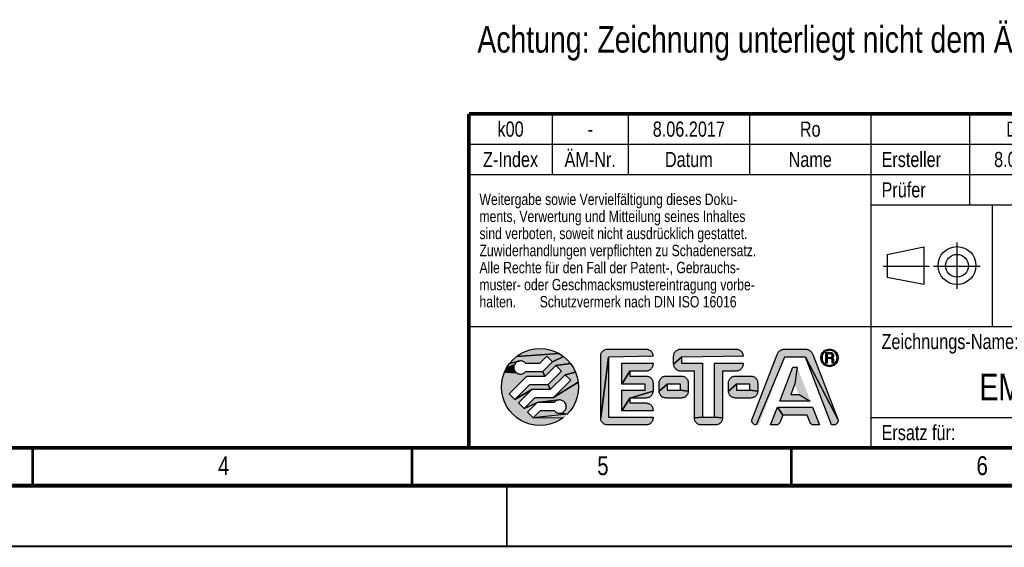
# Model space of a CAD drawing. Header units: millimetres. Extents: x 0 to 420, y 0 to 297.
# Tile 6 of 22: x 166 to 296, y 0 to 69. Entities that reach past the tile are written whole.
import ezdxf

# ---------------------------------------------------------------- set-up
doc = ezdxf.new("R2010")
doc.units = ezdxf.units.MM
doc.header["$LTSCALE"] = 23.1
doc.layers.get('0').update_dxf_attribs({"linetype": 'CONTINUOUS'})
for name, color, linetype in [('_NOTIZEN', 7, 'CONTINUOUS'), ('T-EM12-T00-000_DXF_FORMAT', 7, 'CONTINUOUS'), ('T-EM12-T00-000_DXF_TEXT', 7, 'CONTINUOUS'), ('T-EM12-T00-0DXF_CONTINUOUS_LINE', 7, 'CONTINUOUS')]:
    doc.layers.add(name, color=color, linetype=linetype)
doc.styles.get("Standard").update_dxf_attribs({"font": 'txt', "width": 0.8})

# ---------------------------------------------------------------- blocks, each defined once
blk = doc.blocks.new('PROJEKTIONSMETHODE_BL0', base_point=(286, 37))
at = {"layer": 'T-EM12-T00-0DXF_CONTINUOUS_LINE', "color": 5, "linetype": 'Continuous'}
for p, q in [((280.15, 38.46), (284.98, 39.46)), ((284.98, 39.46), (284.98, 34.5)), ((280.15, 38.46), (280.15, 35.45)), ((284.98, 34.5), (280.15, 35.45))]:
    blk.add_line(p, q, dxfattribs=at)
at = {"layer": 'T-EM12-T00-0DXF_CONTINUOUS_LINE', "color": 9, "linetype": 'Continuous'}
for p, q in [((289.34, 40.05), (289.34, 33.95)), ((279.61, 36.95), (285.7, 36.95)), ((286.25, 36.95), (292.39, 36.95))]:
    blk.add_line(p, q, dxfattribs=at)
at = {"layer": 'T-EM12-T00-0DXF_CONTINUOUS_LINE', "color": 5, "linetype": 'Continuous'}
for centre, radius in [((289.35, 37.01), 2.5), ((289.35, 36.98), 1.5)]:
    blk.add_circle(centre, radius, dxfattribs=at)
blk = doc.blocks.new('FRM-LOGO_BL3', base_point=(251.5, 21))
at = {"layer": 'T-EM12-T00-0DXF_CONTINUOUS_LINE', "linetype": 'Continuous', "true_color": 0x0ba1e2}
for points in [[(234.38, 26.08), (235.04, 26.04), (235.69, 25.91), (236.32, 25.69), (236.92, 25.4), (231.29, 25.03), (231.84, 25.4), (232.43, 25.69), (233.06, 25.91), (233.72, 26.04)], [(243.21, 25.99), (243.3, 26), (248.35, 26), (248.45, 25.99), (248.55, 25.98), (248.64, 25.95), (248.73, 25.92), (248.82, 25.88), (248.9, 25.82), (248.97, 25.76), (249.04, 25.69), (249.1, 25.62), (249.16, 25.54), (249.2, 25.45), (249.23, 25.36), (249.26, 25.27), (249.27, 25.17), (249.28, 25.07), (243.43, 24.95), (242.38, 16.92), (242.38, 25.07), (242.38, 25.17), (242.4, 25.27), (242.42, 25.36), (242.46, 25.45), (242.5, 25.54), (242.56, 25.62), (242.62, 25.69), (242.69, 25.76), (242.76, 25.82), (242.84, 25.88), (242.93, 25.92), (243.02, 25.95), (243.11, 25.98)], [(252.83, 25.99), (252.93, 26), (260.23, 26), (260.33, 25.99), (260.42, 25.98), (260.51, 25.95), (260.61, 25.92), (260.69, 25.88), (260.77, 25.82), (260.85, 25.76), (260.92, 25.69), (260.98, 25.62), (261.03, 25.54), (261.07, 25.45), (261.11, 25.36), (261.13, 25.27), (261.15, 25.17), (261.15, 25.07), (253.05, 24.95), (252, 24.02), (252, 25.07), (252.01, 25.17), (252.02, 25.27), (252.05, 25.36), (252.08, 25.45), (252.13, 25.54), (252.18, 25.62), (252.24, 25.69), (252.31, 25.76), (252.39, 25.82), (252.47, 25.88), (252.55, 25.92), (252.64, 25.95), (252.74, 25.98)], [(266.55, 26), (266.65, 26), (269.32, 26), (269.43, 26), (269.53, 25.98), (269.63, 25.96), (269.72, 25.93), (269.82, 25.88), (269.9, 25.83), (269.99, 25.78), (270.07, 25.71), (270.14, 25.64), (270.2, 25.56), (270.26, 25.48), (270.31, 25.39), (270.35, 25.3), (273.64, 16.78), (269.36, 24.95), (266.62, 24.95), (262.88, 16), (262.81, 16), (262.75, 16.01), (262.68, 16.03), (262.62, 16.06), (262.57, 16.09), (262.51, 16.13), (262.47, 16.17), (262.42, 16.22), (262.39, 16.28), (262.35, 16.34), (262.33, 16.4), (262.31, 16.46), (262.3, 16.52), (262.3, 16.59), (262.31, 16.66), (262.32, 16.72), (262.34, 16.78), (265.63, 25.3), (265.67, 25.39), (265.72, 25.48), (265.78, 25.56), (265.84, 25.64), (265.91, 25.71), (265.99, 25.78), (266.07, 25.83), (266.16, 25.88), (266.26, 25.93), (266.35, 25.96), (266.45, 25.98)], [(272.55, 26), (272.7, 25.99), (272.85, 25.96), (272.99, 25.91), (273.12, 25.85), (273.25, 25.76), (273.36, 25.66), (273.46, 25.55), (273.55, 25.43), (273.61, 25.29), (273.66, 25.15), (273.69, 25), (273.7, 24.85), (273.69, 24.7), (273.66, 24.55), (273.61, 24.41), (273.55, 24.28), (273.46, 24.15), (273.36, 24.04), (273.25, 23.94), (272.81, 23.89), (272.93, 23.94), (273.04, 23.99), (273.15, 24.06), (273.25, 24.15), (273.33, 24.25), (273.41, 24.35), (273.46, 24.47), (273.51, 24.59), (273.53, 24.72), (273.54, 24.85), (273.53, 24.98), (273.51, 25.11), (273.46, 25.23), (273.41, 25.34), (273.33, 25.45), (273.25, 25.55), (273.15, 25.64), (273.04, 25.71), (272.93, 25.76), (272.81, 25.81), (272.68, 25.83), (272.55, 25.84), (272.42, 25.83), (271.85, 25.76), (271.97, 25.85), (272.11, 25.91), (272.25, 25.96), (272.4, 25.99)], [(235.27, 25.06), (234.31, 24.1), (232.5, 24.1), (232.42, 24.19), (232.33, 24.28), (232.22, 24.34), (232.11, 24.4), (231.99, 24.43), (231.87, 24.45), (231.74, 24.45), (231.62, 24.43), (230.35, 24.09), (230.79, 24.59), (231.29, 25.03), (236.92, 25.4), (237.47, 25.03), (236.01, 24.32)], [(237.97, 24.59), (238.41, 24.09), (236.48, 23.85), (235.02, 22.38), (234.74, 23.05), (236.01, 24.32), (237.47, 25.03)], [(249.28, 17.05), (249.28, 16.92), (249.27, 16.83), (249.26, 16.73), (249.23, 16.64), (249.2, 16.55), (249.16, 16.46), (249.1, 16.38), (249.04, 16.31), (248.97, 16.24), (248.9, 16.18), (248.82, 16.12), (248.73, 16.08), (248.64, 16.05), (248.55, 16.02), (248.45, 16.01), (248.35, 16), (243.3, 16), (243.21, 16.01), (243.11, 16.02), (243.02, 16.05), (242.93, 16.08), (242.84, 16.12), (242.76, 16.18), (242.69, 16.24), (242.62, 16.31), (242.56, 16.38), (242.5, 16.46), (242.46, 16.55), (242.42, 16.64), (242.4, 16.73), (242.38, 16.83), (242.38, 16.92), (243.43, 24.95), (243.43, 17.05)], [(255.78, 24.15), (255.78, 17.05), (254.73, 16.92), (254.73, 23.1), (252.93, 23.1), (252.83, 23.11), (252.74, 23.12), (252.64, 23.15), (252.55, 23.18), (252.47, 23.22), (252.39, 23.28), (252.31, 23.34), (252.24, 23.41), (252.18, 23.48), (252.13, 23.56), (252.08, 23.65), (252.05, 23.74), (252.02, 23.83), (252.01, 23.93), (252, 24.02), (253.05, 24.95), (253.05, 24.15)], [(273.17, 16), (273.1, 16), (272.81, 16), (269.36, 24.95), (273.64, 16.78), (273.66, 16.72), (273.67, 16.66), (273.68, 16.59), (273.67, 16.52), (273.66, 16.46), (273.65, 16.4), (273.62, 16.34), (273.59, 16.28), (273.56, 16.22), (273.51, 16.17), (273.46, 16.13), (273.41, 16.09), (273.35, 16.06), (273.29, 16.03), (273.23, 16.01)], [(271.76, 25.45), (271.69, 25.34), (271.63, 25.23), (271.59, 25.11), (271.57, 24.98), (271.56, 24.85), (271.41, 24.7), (271.4, 24.85), (271.41, 25), (271.44, 25.15), (271.49, 25.29), (271.55, 25.43), (271.85, 25.55)], [(271.57, 24.72), (271.59, 24.59), (271.63, 24.47), (271.69, 24.35), (271.76, 24.25), (271.64, 24.15), (271.55, 24.28), (271.49, 24.41), (271.44, 24.55), (271.41, 24.7), (271.56, 24.85)], [(272.17, 25.76), (272.05, 25.71), (271.95, 25.64), (271.85, 25.55), (271.55, 25.43), (271.64, 25.55), (271.74, 25.66), (271.85, 25.76), (272.42, 25.83), (272.29, 25.81)], [(272.23, 25.38), (272.05, 24.16), (272.05, 25.54), (272.71, 25.54), (272.76, 25.54), (272.8, 25.53), (272.85, 25.51), (272.89, 25.49), (272.94, 25.46), (272.97, 25.43), (273, 25.4), (273.03, 25.35), (273.05, 25.31), (273.07, 25.27), (273.08, 25.22), (273.09, 25.17), (273.08, 25.12), (273.07, 25.07), (273.06, 25.02), (273.04, 24.98), (273.01, 24.94), (272.98, 24.9), (272.71, 24.91), (272.74, 24.92), (272.76, 24.93), (272.79, 24.94), (272.82, 24.96), (272.84, 24.98), (272.86, 25), (272.88, 25.03), (272.89, 25.06), (272.9, 25.09), (272.91, 25.12), (272.91, 25.15), (272.91, 25.18), (272.9, 25.21), (272.89, 25.24), (272.88, 25.26), (272.86, 25.29), (272.84, 25.31), (272.82, 25.33), (272.79, 25.35), (272.76, 25.36), (272.74, 25.37), (272.71, 25.38), (272.68, 25.38)], [(272.68, 24.91), (272.71, 24.91), (272.98, 24.9), (272.23, 24.75), (272.23, 24.16), (272.05, 24.16), (272.23, 25.38), (272.23, 24.91)], [(272.23, 24.75), (272.98, 24.9), (272.95, 24.87), (272.91, 24.84), (272.92, 24.83), (272.94, 24.82), (272.96, 24.81), (272.98, 24.79), (272.99, 24.78), (273.01, 24.76), (273.02, 24.75), (273.03, 24.73), (273.04, 24.71), (273.05, 24.69), (273.05, 24.67), (273.06, 24.64), (273.06, 24.62), (273.07, 24.29), (273.07, 24.28), (272.9, 24.27), (272.9, 24.29), (272.88, 24.57), (272.88, 24.59), (272.88, 24.61), (272.87, 24.63), (272.87, 24.64), (272.86, 24.66), (272.85, 24.68), (272.83, 24.69), (272.82, 24.71), (272.8, 24.72), (272.79, 24.73), (272.77, 24.74), (272.75, 24.74), (272.73, 24.75), (272.71, 24.75), (272.69, 24.75)], [(230.93, 23.64), (230.93, 23.51), (229.69, 22.94), (229.98, 23.54), (231.04, 23.99), (230.98, 23.88), (230.95, 23.76)], [(231.19, 22.96), (231.28, 22.87), (229.69, 22.94), (230.93, 23.51), (230.95, 23.39), (230.98, 23.27), (231.04, 23.16), (231.1, 23.05)], [(231.1, 24.1), (231.04, 23.99), (229.98, 23.54), (230.35, 24.09), (231.62, 24.43), (231.5, 24.39), (231.38, 24.34), (231.28, 24.28), (231.19, 24.19)], [(238.41, 24.09), (238.78, 23.54), (239.07, 22.94), (237.7, 22.63), (235.73, 20.67), (235.45, 21.33), (237.23, 23.1), (236.48, 23.85)], [(248.45, 23.11), (248.35, 23.1), (246.23, 23.1), (245.18, 21.4), (245.18, 24.15), (249.28, 24.15), (249.28, 24.02), (249.27, 23.93), (249.26, 23.83), (249.23, 23.74), (249.2, 23.65), (249.16, 23.56), (249.1, 23.48), (249.04, 23.41), (248.97, 23.34), (248.9, 23.28), (248.82, 23.22), (248.73, 23.18), (248.64, 23.15), (248.55, 23.12)], [(260.33, 23.11), (260.23, 23.1), (258.43, 23.1), (258.43, 16.92), (257.38, 17.05), (257.38, 24.15), (261.15, 24.15), (261.15, 24.02), (261.15, 23.93), (261.13, 23.83), (261.11, 23.74), (261.07, 23.65), (261.03, 23.56), (260.98, 23.48), (260.92, 23.41), (260.85, 23.34), (260.77, 23.28), (260.69, 23.22), (260.61, 23.18), (260.51, 23.15), (260.42, 23.12)], [(268.54, 20), (269.99, 19.15), (265.99, 19.15), (267.71, 23.6), (268.27, 23.6), (267.99, 21.42), (267.44, 20)], [(271.85, 24.15), (271.95, 24.06), (272.05, 23.99), (272.17, 23.94), (271.97, 23.85), (271.85, 23.94), (271.74, 24.04), (271.64, 24.15), (271.76, 24.25)], [(272.55, 23.86), (272.68, 23.87), (273.25, 23.94), (273.12, 23.85), (272.99, 23.79), (272.85, 23.74), (272.7, 23.71), (272.55, 23.7), (272.4, 23.71), (272.25, 23.74), (272.11, 23.79), (271.97, 23.85), (272.17, 23.94), (272.29, 23.89), (272.42, 23.87)], [(273.08, 24.27), (273.08, 24.26), (272.9, 24.24), (272.9, 24.27), (273.07, 24.28)], [(273.08, 24.25), (273.09, 24.24), (272.9, 24.22), (272.9, 24.24), (273.08, 24.26)], [(273.1, 24.23), (273.1, 24.22), (272.91, 24.2), (272.9, 24.22), (273.09, 24.24), (273.09, 24.24)], [(273.12, 24.21), (273.12, 24.2), (272.91, 24.18), (272.91, 24.2), (273.1, 24.22), (273.11, 24.21)], [(273.14, 24.19), (273.14, 24.16), (272.92, 24.16), (272.91, 24.18), (273.12, 24.2), (273.13, 24.2)], [(232.42, 22.96), (232.5, 23.05), (234.74, 23.05), (235.02, 22.38), (232.59, 22.38), (230.32, 20.11), (231.06, 19.37), (233.3, 20.67), (231.53, 18.9), (232.28, 18.15), (234.01, 18.95), (232.75, 17.68), (233.49, 16.94), (237.47, 16.97), (236.92, 16.6), (236.32, 16.31), (235.69, 16.09), (235.04, 15.96), (234.38, 15.92), (233.72, 15.96), (233.06, 16.09), (232.43, 16.31), (231.84, 16.6), (231.29, 16.97), (230.79, 17.41), (230.35, 17.91), (229.98, 18.46), (229.69, 19.06), (229.47, 19.69), (229.34, 20.34), (229.3, 21), (229.34, 21.66), (229.47, 22.31), (229.69, 22.94), (231.28, 22.87), (231.38, 22.81), (231.5, 22.76), (231.62, 22.72), (231.74, 22.7), (231.87, 22.7), (231.99, 22.72), (232.11, 22.75), (232.22, 22.81), (232.33, 22.87)], [(239.07, 22.94), (239.29, 22.31), (239.42, 21.66), (236.17, 19.62), (238.44, 21.89), (237.7, 22.63)], [(249.28, 21.52), (249.28, 20.47), (246.23, 19.55), (245.18, 17.85), (245.18, 20.6), (248.23, 20.6), (248.23, 21.4), (245.18, 21.4), (246.23, 23.1), (246.23, 22.45), (248.35, 22.45), (248.45, 22.44), (248.55, 22.43), (248.64, 22.4), (248.73, 22.37), (248.82, 22.33), (248.9, 22.27), (248.97, 22.21), (249.04, 22.14), (249.1, 22.07), (249.16, 21.99), (249.2, 21.9), (249.23, 21.81), (249.26, 21.72), (249.27, 21.62)], [(250.91, 22.44), (251, 22.45), (253, 22.45), (253.1, 22.44), (253.2, 22.43), (253.29, 22.4), (253.38, 22.37), (253.47, 22.33), (253.55, 22.27), (253.62, 22.21), (253.69, 22.14), (253.75, 22.07), (253.81, 21.99), (253.85, 21.9), (253.88, 21.81), (253.91, 21.72), (253.92, 21.62), (253.93, 21.52), (253.93, 20.47), (252.88, 20.6), (252.88, 21.4), (251.13, 21.4), (250.08, 20.47), (250.08, 21.52), (250.08, 21.62), (250.1, 21.72), (250.12, 21.81), (250.16, 21.9), (250.2, 21.99), (250.26, 22.07), (250.32, 22.14), (250.39, 22.21), (250.46, 22.27), (250.54, 22.33), (250.63, 22.37), (250.72, 22.4), (250.81, 22.43)], [(260.06, 22.44), (260.15, 22.45), (262.15, 22.45), (262.25, 22.44), (262.35, 22.43), (262.44, 22.4), (262.53, 22.37), (262.62, 22.33), (262.7, 22.27), (262.77, 22.21), (262.84, 22.14), (262.9, 22.07), (262.96, 21.99), (263, 21.9), (263.03, 21.81), (263.06, 21.72), (263.07, 21.62), (263.08, 21.52), (263.08, 20.47), (262.03, 20.6), (262.03, 21.4), (260.28, 21.4), (259.23, 20.47), (259.23, 21.52), (259.23, 21.62), (259.25, 21.72), (259.27, 21.81), (259.31, 21.9), (259.35, 21.99), (259.41, 22.07), (259.47, 22.14), (259.54, 22.21), (259.61, 22.27), (259.69, 22.33), (259.78, 22.37), (259.87, 22.4), (259.96, 22.43)], [(233.3, 20.67), (231.06, 19.37), (233.03, 21.33), (235.45, 21.33), (235.73, 20.67)], [(239.29, 19.69), (239.07, 19.06), (238.78, 18.46), (238.41, 17.91), (237.97, 17.41), (237.14, 17.57), (237.26, 17.61), (237.37, 17.66), (237.48, 17.72), (237.57, 17.81), (237.65, 17.9), (237.72, 18.01), (237.77, 18.12), (237.81, 18.24), (237.83, 18.36), (237.83, 18.49), (237.81, 18.61), (237.77, 18.73), (237.72, 18.84), (237.65, 18.95), (237.57, 19.04), (237.48, 19.13), (237.37, 19.19), (237.26, 19.24), (237.14, 19.28), (237.02, 19.3), (236.89, 19.3), (234.01, 18.95), (232.28, 18.15), (233.74, 19.62), (236.17, 19.62), (239.42, 21.66), (239.46, 21), (239.42, 20.34)], [(252.88, 20.6), (253.93, 20.47), (253.92, 20.38), (253.91, 20.28), (253.88, 20.19), (253.85, 20.1), (253.81, 20.01), (253.75, 19.93), (253.69, 19.86), (253.62, 19.79), (253.55, 19.73), (253.47, 19.67), (253.38, 19.63), (253.29, 19.6), (253.2, 19.57), (253.1, 19.56), (253, 19.55), (251, 19.55), (250.91, 19.56), (250.81, 19.57), (250.72, 19.6), (250.63, 19.63), (250.54, 19.67), (250.46, 19.73), (250.39, 19.79), (250.32, 19.86), (250.26, 19.93), (250.2, 20.01), (250.16, 20.1), (250.12, 20.19), (250.1, 20.28), (250.08, 20.38), (250.08, 20.47), (251.13, 21.4), (251.13, 20.6)], [(262.03, 20.6), (263.08, 20.47), (263.07, 20.38), (263.06, 20.28), (263.03, 20.19), (263, 20.1), (262.96, 20.01), (262.9, 19.93), (262.84, 19.86), (262.77, 19.79), (262.7, 19.73), (262.62, 19.67), (262.53, 19.63), (262.44, 19.6), (262.35, 19.57), (262.25, 19.56), (262.15, 19.55), (260.15, 19.55), (260.06, 19.56), (259.96, 19.57), (259.87, 19.6), (259.78, 19.63), (259.69, 19.67), (259.61, 19.73), (259.54, 19.79), (259.47, 19.86), (259.41, 19.93), (259.35, 20.01), (259.31, 20.1), (259.27, 20.19), (259.25, 20.28), (259.23, 20.38), (259.23, 20.47), (260.28, 21.4), (260.28, 20.6)], [(249.28, 17.98), (249.28, 17.85), (245.18, 17.85), (246.23, 19.55), (246.23, 18.9), (248.35, 18.9), (248.45, 18.89), (248.55, 18.88), (248.64, 18.85), (248.73, 18.82), (248.82, 18.78), (248.9, 18.72), (248.97, 18.66), (249.04, 18.59), (249.1, 18.52), (249.16, 18.44), (249.2, 18.35), (249.23, 18.26), (249.26, 18.17), (249.27, 18.07)], [(248.45, 19.56), (248.35, 19.55), (246.23, 19.55), (249.28, 20.47), (249.27, 20.38), (249.26, 20.28), (249.23, 20.19), (249.2, 20.1), (249.16, 20.01), (249.1, 19.93), (249.04, 19.86), (248.97, 19.79), (248.9, 19.73), (248.82, 19.67), (248.73, 19.63), (248.64, 19.6), (248.55, 19.57)], [(236.34, 19.04), (236.25, 18.95), (234.01, 18.95), (236.89, 19.3), (236.77, 19.28), (236.65, 19.25), (236.54, 19.19), (236.43, 19.13)], [(265.53, 16), (265.47, 16), (264.77, 16), (265.68, 18.35), (266.4, 17.3), (266.05, 16.4), (266.03, 16.35), (266, 16.3), (265.97, 16.25), (265.93, 16.2), (265.89, 16.16), (265.85, 16.13), (265.8, 16.09), (265.75, 16.07), (265.7, 16.04), (265.64, 16.02), (265.58, 16.01)], [(270.3, 18.35), (271.21, 16), (270.51, 16), (270.45, 16), (270.39, 16.01), (270.34, 16.02), (270.28, 16.04), (270.23, 16.07), (270.18, 16.09), (270.13, 16.13), (270.09, 16.16), (270.05, 16.2), (270.01, 16.25), (269.98, 16.3), (269.95, 16.35), (269.93, 16.4), (269.58, 17.3), (266.4, 17.3), (265.68, 18.35)], [(236.89, 17.55), (237.02, 17.55), (237.14, 17.57), (237.97, 17.41), (233.49, 16.94), (234.45, 17.9), (236.25, 17.9), (236.34, 17.81), (236.43, 17.72), (236.54, 17.66), (236.65, 17.6), (236.77, 17.57)], [(257.38, 17.05), (258.43, 16.92), (258.42, 16.83), (258.41, 16.73), (258.38, 16.64), (258.35, 16.55), (258.31, 16.46), (258.25, 16.38), (258.19, 16.31), (258.12, 16.24), (258.05, 16.18), (257.97, 16.12), (257.88, 16.08), (257.79, 16.05), (257.7, 16.02), (257.6, 16.01), (257.5, 16), (255.65, 16), (255.56, 16.01), (255.46, 16.02), (255.37, 16.05), (255.28, 16.08), (255.19, 16.12), (255.11, 16.18), (255.04, 16.24), (254.97, 16.31), (254.91, 16.38), (254.85, 16.46), (254.81, 16.55), (254.77, 16.64), (254.75, 16.73), (254.73, 16.83), (254.73, 16.92), (255.78, 17.05)]]:
    blk.add_hatch(color=142, dxfattribs=at).paths.add_polyline_path(points)
at = {"layer": 'T-EM12-T00-0DXF_CONTINUOUS_LINE', "color": 142, "linetype": 'Continuous', "true_color": 0x0ba1e2, "const_width": 0.01}
for points in [[(239.46, 21, 1), (229.3, 21)], [(243.3, 26, 0.414214), (242.38, 25.07)], [(249.28, 25.07, 0.414214), (248.35, 26)], [(252.93, 26, 0.414214), (252, 25.07)], [(261.15, 25.07, 0.414214), (260.23, 26)], [(266.65, 26, 0.309998), (265.63, 25.3)], [(270.35, 25.3, 0.309998), (269.32, 26)], [(273.7, 24.85, 1), (271.4, 24.85)], [(271.4, 24.85, 1), (273.7, 24.85)], [(273.54, 24.85, 1), (271.56, 24.85)], [(271.56, 24.85, 1), (273.54, 24.85)], [(272.68, 24.91, 1), (272.68, 25.38)], [(272.88, 24.57, 0.401491), (272.69, 24.75)], [(272.91, 24.84, 0.756108), (272.71, 25.54)], [(273.06, 24.62, 0.294001), (272.91, 24.84)], [(232.5, 24.1, 3), (232.5, 23.05)], [(248.35, 23.1, 0.414214), (249.28, 24.02)], [(252, 24.02, 0.414214), (252.93, 23.1)], [(260.23, 23.1, 0.414214), (261.15, 24.02)], [(272.9, 24.29, 0.068239), (272.92, 24.16)], [(273.07, 24.29, 0.281712), (273.14, 24.19)], [(249.28, 21.52, 0.414214), (248.35, 22.45)], [(251, 22.45, 0.414214), (250.08, 21.52)], [(253.93, 21.52, 0.414214), (253, 22.45)], [(260.15, 22.45, 0.414214), (259.23, 21.52)], [(263.08, 21.52, 0.414214), (262.15, 22.45)], [(229.3, 21, 1), (239.46, 21)], [(248.35, 19.55, 0.414214), (249.28, 20.47)], [(250.08, 20.47, 0.414214), (251, 19.55)], [(253, 19.55, 0.414214), (253.93, 20.47)], [(259.23, 20.47, 0.414214), (260.15, 19.55)], [(262.15, 19.55, 0.414214), (263.08, 20.47)], [(236.25, 17.9, 3), (236.25, 18.95)], [(249.28, 17.98, 0.414214), (248.35, 18.9)], [(242.38, 16.92, 0.414214), (243.3, 16)], [(248.35, 16, 0.414214), (249.28, 16.92)], [(254.73, 16.92, 0.414214), (255.65, 16)], [(257.5, 16, 0.414214), (258.43, 16.92)], [(262.34, 16.78, 0.526719), (262.88, 16)], [(265.47, 16, 0.309998), (266.05, 16.4)], [(269.93, 16.4, 0.309998), (270.51, 16)], [(273.1, 16, 0.526719), (273.64, 16.78)]]:
    blk.add_lwpolyline(points, format="xyb", dxfattribs=at)
at = {"layer": 'T-EM12-T00-0DXF_CONTINUOUS_LINE', "color": 142, "linetype": 'Continuous', "true_color": 0x0ba1e2}
for points in [[(234.38, 26.08), (235.04, 26.04), (235.69, 25.91), (236.32, 25.69), (236.92, 25.4), (231.29, 25.03), (231.84, 25.4), (232.43, 25.69), (233.06, 25.91), (233.72, 26.04), (234.38, 26.08)], [(243.21, 25.99), (243.3, 26), (248.35, 26), (248.45, 25.99), (248.55, 25.98), (248.64, 25.95), (248.73, 25.92), (248.82, 25.88), (248.9, 25.82), (248.97, 25.76), (249.04, 25.69), (249.1, 25.62), (249.16, 25.54), (249.2, 25.45), (249.23, 25.36), (249.26, 25.27), (249.27, 25.17), (249.28, 25.07), (243.43, 24.95), (242.38, 16.92), (242.38, 25.07), (242.38, 25.17), (242.4, 25.27), (242.42, 25.36), (242.46, 25.45), (242.5, 25.54), (242.56, 25.62), (242.62, 25.69), (242.69, 25.76), (242.76, 25.82), (242.84, 25.88), (242.93, 25.92), (243.02, 25.95), (243.11, 25.98), (243.21, 25.99)], [(252.83, 25.99), (252.93, 26), (260.23, 26), (260.33, 25.99), (260.42, 25.98), (260.51, 25.95), (260.61, 25.92), (260.69, 25.88), (260.77, 25.82), (260.85, 25.76), (260.92, 25.69), (260.98, 25.62), (261.03, 25.54), (261.07, 25.45), (261.11, 25.36), (261.13, 25.27), (261.15, 25.17), (261.15, 25.07), (253.05, 24.95), (252, 24.02), (252, 25.07), (252.01, 25.17), (252.02, 25.27), (252.05, 25.36), (252.08, 25.45), (252.13, 25.54), (252.18, 25.62), (252.24, 25.69), (252.31, 25.76), (252.39, 25.82), (252.47, 25.88), (252.55, 25.92), (252.64, 25.95), (252.74, 25.98), (252.83, 25.99)], [(266.55, 26), (266.65, 26), (269.32, 26), (269.43, 26), (269.53, 25.98), (269.63, 25.96), (269.72, 25.93), (269.82, 25.88), (269.9, 25.83), (269.99, 25.78), (270.07, 25.71), (270.14, 25.64), (270.2, 25.56), (270.26, 25.48), (270.31, 25.39), (270.35, 25.3), (273.64, 16.78), (269.36, 24.95), (266.62, 24.95), (262.88, 16), (262.81, 16), (262.75, 16.01), (262.68, 16.03), (262.62, 16.06), (262.57, 16.09), (262.51, 16.13), (262.47, 16.17), (262.42, 16.22), (262.39, 16.28), (262.35, 16.34), (262.33, 16.4), (262.31, 16.46), (262.3, 16.52), (262.3, 16.59), (262.31, 16.66), (262.32, 16.72), (262.34, 16.78), (265.63, 25.3), (265.67, 25.39), (265.72, 25.48), (265.78, 25.56), (265.84, 25.64), (265.91, 25.71), (265.99, 25.78), (266.07, 25.83), (266.16, 25.88), (266.26, 25.93), (266.35, 25.96), (266.45, 25.98), (266.55, 26)], [(272.55, 26), (272.7, 25.99), (272.85, 25.96), (272.99, 25.91), (273.12, 25.85), (273.25, 25.76), (273.36, 25.66), (273.46, 25.55), (273.55, 25.43), (273.61, 25.29), (273.66, 25.15), (273.69, 25), (273.7, 24.85), (273.69, 24.7), (273.66, 24.55), (273.61, 24.41), (273.55, 24.28), (273.46, 24.15), (273.36, 24.04), (273.25, 23.94), (272.81, 23.89), (272.93, 23.94), (273.04, 23.99), (273.15, 24.06), (273.25, 24.15), (273.33, 24.25), (273.41, 24.35), (273.46, 24.47), (273.51, 24.59), (273.53, 24.72), (273.54, 24.85), (273.53, 24.98), (273.51, 25.11), (273.46, 25.23), (273.41, 25.34), (273.33, 25.45), (273.25, 25.55), (273.15, 25.64), (273.04, 25.71), (272.93, 25.76), (272.81, 25.81), (272.68, 25.83), (272.55, 25.84), (272.42, 25.83), (271.85, 25.76), (271.97, 25.85), (272.11, 25.91), (272.25, 25.96), (272.4, 25.99), (272.55, 26)], [(235.27, 25.06), (234.31, 24.1), (232.5, 24.1), (232.42, 24.19), (232.33, 24.28), (232.22, 24.34), (232.11, 24.4), (231.99, 24.43), (231.87, 24.45), (231.74, 24.45), (231.62, 24.43), (230.35, 24.09), (230.79, 24.59), (231.29, 25.03), (236.92, 25.4), (237.47, 25.03), (236.01, 24.32), (235.27, 25.06)], [(237.97, 24.59), (238.41, 24.09), (236.48, 23.85), (235.02, 22.38), (234.74, 23.05), (236.01, 24.32), (237.47, 25.03), (237.97, 24.59)], [(249.28, 17.05), (249.28, 16.92), (249.27, 16.83), (249.26, 16.73), (249.23, 16.64), (249.2, 16.55), (249.16, 16.46), (249.1, 16.38), (249.04, 16.31), (248.97, 16.24), (248.9, 16.18), (248.82, 16.12), (248.73, 16.08), (248.64, 16.05), (248.55, 16.02), (248.45, 16.01), (248.35, 16), (243.3, 16), (243.21, 16.01), (243.11, 16.02), (243.02, 16.05), (242.93, 16.08), (242.84, 16.12), (242.76, 16.18), (242.69, 16.24), (242.62, 16.31), (242.56, 16.38), (242.5, 16.46), (242.46, 16.55), (242.42, 16.64), (242.4, 16.73), (242.38, 16.83), (242.38, 16.92), (243.43, 24.95), (243.43, 17.05), (249.28, 17.05)], [(255.78, 24.15), (255.78, 17.05), (254.73, 16.92), (254.73, 23.1), (252.93, 23.1), (252.83, 23.11), (252.74, 23.12), (252.64, 23.15), (252.55, 23.18), (252.47, 23.22), (252.39, 23.28), (252.31, 23.34), (252.24, 23.41), (252.18, 23.48), (252.13, 23.56), (252.08, 23.65), (252.05, 23.74), (252.02, 23.83), (252.01, 23.93), (252, 24.02), (253.05, 24.95), (253.05, 24.15), (255.78, 24.15)], [(273.17, 16), (273.1, 16), (272.81, 16), (269.36, 24.95), (273.64, 16.78), (273.66, 16.72), (273.67, 16.66), (273.68, 16.59), (273.67, 16.52), (273.66, 16.46), (273.65, 16.4), (273.62, 16.34), (273.59, 16.28), (273.56, 16.22), (273.51, 16.17), (273.46, 16.13), (273.41, 16.09), (273.35, 16.06), (273.29, 16.03), (273.23, 16.01), (273.17, 16)], [(271.76, 25.45), (271.69, 25.34), (271.63, 25.23), (271.59, 25.11), (271.57, 24.98), (271.56, 24.85), (271.41, 24.7), (271.4, 24.85), (271.41, 25), (271.44, 25.15), (271.49, 25.29), (271.55, 25.43), (271.85, 25.55), (271.76, 25.45)], [(271.57, 24.72), (271.59, 24.59), (271.63, 24.47), (271.69, 24.35), (271.76, 24.25), (271.64, 24.15), (271.55, 24.28), (271.49, 24.41), (271.44, 24.55), (271.41, 24.7), (271.56, 24.85), (271.57, 24.72)], [(272.17, 25.76), (272.05, 25.71), (271.95, 25.64), (271.85, 25.55), (271.55, 25.43), (271.64, 25.55), (271.74, 25.66), (271.85, 25.76), (272.42, 25.83), (272.29, 25.81), (272.17, 25.76)], [(272.23, 25.38), (272.05, 24.16), (272.05, 25.54), (272.71, 25.54), (272.76, 25.54), (272.8, 25.53), (272.85, 25.51), (272.89, 25.49), (272.94, 25.46), (272.97, 25.43), (273, 25.4), (273.03, 25.35), (273.05, 25.31), (273.07, 25.27), (273.08, 25.22), (273.09, 25.17), (273.08, 25.12), (273.07, 25.07), (273.06, 25.02), (273.04, 24.98), (273.01, 24.94), (272.98, 24.9), (272.71, 24.91), (272.74, 24.92), (272.76, 24.93), (272.79, 24.94), (272.82, 24.96), (272.84, 24.98), (272.86, 25), (272.88, 25.03), (272.89, 25.06), (272.9, 25.09), (272.91, 25.12), (272.91, 25.15), (272.91, 25.18), (272.9, 25.21), (272.89, 25.24), (272.88, 25.26), (272.86, 25.29), (272.84, 25.31), (272.82, 25.33), (272.79, 25.35), (272.76, 25.36), (272.74, 25.37), (272.71, 25.38), (272.68, 25.38), (272.23, 25.38)], [(272.68, 24.91), (272.71, 24.91), (272.98, 24.9), (272.23, 24.75), (272.23, 24.16), (272.05, 24.16), (272.23, 25.38), (272.23, 24.91), (272.68, 24.91)], [(272.23, 24.75), (272.98, 24.9), (272.95, 24.87), (272.91, 24.84), (272.92, 24.83), (272.94, 24.82), (272.96, 24.81), (272.98, 24.79), (272.99, 24.78), (273.01, 24.76), (273.02, 24.75), (273.03, 24.73), (273.04, 24.71), (273.05, 24.69), (273.05, 24.67), (273.06, 24.64), (273.06, 24.62), (273.07, 24.29), (273.07, 24.28), (272.9, 24.27), (272.9, 24.29), (272.88, 24.57), (272.88, 24.59), (272.88, 24.61), (272.87, 24.63), (272.87, 24.64), (272.86, 24.66), (272.85, 24.68), (272.83, 24.69), (272.82, 24.71), (272.8, 24.72), (272.79, 24.73), (272.77, 24.74), (272.75, 24.74), (272.73, 24.75), (272.71, 24.75), (272.69, 24.75), (272.23, 24.75)], [(230.93, 23.64), (230.93, 23.51), (229.69, 22.94), (229.98, 23.54), (231.04, 23.99), (230.98, 23.88), (230.95, 23.76), (230.93, 23.64)], [(231.19, 22.96), (231.28, 22.87), (229.69, 22.94), (230.93, 23.51), (230.95, 23.39), (230.98, 23.27), (231.04, 23.16), (231.1, 23.05), (231.19, 22.96)], [(231.1, 24.1), (231.04, 23.99), (229.98, 23.54), (230.35, 24.09), (231.62, 24.43), (231.5, 24.39), (231.38, 24.34), (231.28, 24.28), (231.19, 24.19), (231.1, 24.1)], [(238.41, 24.09), (238.78, 23.54), (239.07, 22.94), (237.7, 22.63), (235.73, 20.67), (235.45, 21.33), (237.23, 23.1), (236.48, 23.85), (238.41, 24.09)], [(248.45, 23.11), (248.35, 23.1), (246.23, 23.1), (245.18, 21.4), (245.18, 24.15), (249.28, 24.15), (249.28, 24.02), (249.27, 23.93), (249.26, 23.83), (249.23, 23.74), (249.2, 23.65), (249.16, 23.56), (249.1, 23.48), (249.04, 23.41), (248.97, 23.34), (248.9, 23.28), (248.82, 23.22), (248.73, 23.18), (248.64, 23.15), (248.55, 23.12), (248.45, 23.11)], [(260.33, 23.11), (260.23, 23.1), (258.43, 23.1), (258.43, 16.92), (257.38, 17.05), (257.38, 24.15), (261.15, 24.15), (261.15, 24.02), (261.15, 23.93), (261.13, 23.83), (261.11, 23.74), (261.07, 23.65), (261.03, 23.56), (260.98, 23.48), (260.92, 23.41), (260.85, 23.34), (260.77, 23.28), (260.69, 23.22), (260.61, 23.18), (260.51, 23.15), (260.42, 23.12), (260.33, 23.11)], [(268.54, 20), (269.99, 19.15), (265.99, 19.15), (267.71, 23.6), (268.27, 23.6), (267.99, 21.42), (267.44, 20), (268.54, 20)], [(271.85, 24.15), (271.95, 24.06), (272.05, 23.99), (272.17, 23.94), (271.97, 23.85), (271.85, 23.94), (271.74, 24.04), (271.64, 24.15), (271.76, 24.25), (271.85, 24.15)], [(272.55, 23.86), (272.68, 23.87), (273.25, 23.94), (273.12, 23.85), (272.99, 23.79), (272.85, 23.74), (272.7, 23.71), (272.55, 23.7), (272.4, 23.71), (272.25, 23.74), (272.11, 23.79), (271.97, 23.85), (272.17, 23.94), (272.29, 23.89), (272.42, 23.87), (272.55, 23.86)], [(273.08, 24.27), (273.08, 24.26), (272.9, 24.24), (272.9, 24.27), (273.07, 24.28), (273.08, 24.27)], [(273.08, 24.25), (273.09, 24.24), (272.9, 24.22), (272.9, 24.24), (273.08, 24.26), (273.08, 24.25)], [(273.1, 24.23), (273.1, 24.22), (272.91, 24.2), (272.9, 24.22), (273.09, 24.24), (273.09, 24.24), (273.1, 24.23)], [(273.12, 24.21), (273.12, 24.2), (272.91, 24.18), (272.91, 24.2), (273.1, 24.22), (273.11, 24.21), (273.12, 24.21)], [(273.14, 24.19), (273.14, 24.16), (272.92, 24.16), (272.91, 24.18), (273.12, 24.2), (273.13, 24.2), (273.14, 24.19)], [(232.42, 22.96), (232.5, 23.05), (234.74, 23.05), (235.02, 22.38), (232.59, 22.38), (230.32, 20.11), (231.06, 19.37), (233.3, 20.67), (231.53, 18.9), (232.28, 18.15), (234.01, 18.95), (232.75, 17.68), (233.49, 16.94), (237.47, 16.97), (236.92, 16.6), (236.32, 16.31), (235.69, 16.09), (235.04, 15.96), (234.38, 15.92), (233.72, 15.96), (233.06, 16.09), (232.43, 16.31), (231.84, 16.6), (231.29, 16.97), (230.79, 17.41), (230.35, 17.91), (229.98, 18.46), (229.69, 19.06), (229.47, 19.69), (229.34, 20.34), (229.3, 21), (229.34, 21.66), (229.47, 22.31), (229.69, 22.94), (231.28, 22.87), (231.38, 22.81), (231.5, 22.76), (231.62, 22.72), (231.74, 22.7), (231.87, 22.7), (231.99, 22.72), (232.11, 22.75), (232.22, 22.81), (232.33, 22.87), (232.42, 22.96)], [(239.07, 22.94), (239.29, 22.31), (239.42, 21.66), (236.17, 19.62), (238.44, 21.89), (237.7, 22.63), (239.07, 22.94)], [(249.28, 21.52), (249.28, 20.47), (246.23, 19.55), (245.18, 17.85), (245.18, 20.6), (248.23, 20.6), (248.23, 21.4), (245.18, 21.4), (246.23, 23.1), (246.23, 22.45), (248.35, 22.45), (248.45, 22.44), (248.55, 22.43), (248.64, 22.4), (248.73, 22.37), (248.82, 22.33), (248.9, 22.27), (248.97, 22.21), (249.04, 22.14), (249.1, 22.07), (249.16, 21.99), (249.2, 21.9), (249.23, 21.81), (249.26, 21.72), (249.27, 21.62), (249.28, 21.52)], [(250.91, 22.44), (251, 22.45), (253, 22.45), (253.1, 22.44), (253.2, 22.43), (253.29, 22.4), (253.38, 22.37), (253.47, 22.33), (253.55, 22.27), (253.62, 22.21), (253.69, 22.14), (253.75, 22.07), (253.81, 21.99), (253.85, 21.9), (253.88, 21.81), (253.91, 21.72), (253.92, 21.62), (253.93, 21.52), (253.93, 20.47), (252.88, 20.6), (252.88, 21.4), (251.13, 21.4), (250.08, 20.47), (250.08, 21.52), (250.08, 21.62), (250.1, 21.72), (250.12, 21.81), (250.16, 21.9), (250.2, 21.99), (250.26, 22.07), (250.32, 22.14), (250.39, 22.21), (250.46, 22.27), (250.54, 22.33), (250.63, 22.37), (250.72, 22.4), (250.81, 22.43), (250.91, 22.44)], [(260.06, 22.44), (260.15, 22.45), (262.15, 22.45), (262.25, 22.44), (262.35, 22.43), (262.44, 22.4), (262.53, 22.37), (262.62, 22.33), (262.7, 22.27), (262.77, 22.21), (262.84, 22.14), (262.9, 22.07), (262.96, 21.99), (263, 21.9), (263.03, 21.81), (263.06, 21.72), (263.07, 21.62), (263.08, 21.52), (263.08, 20.47), (262.03, 20.6), (262.03, 21.4), (260.28, 21.4), (259.23, 20.47), (259.23, 21.52), (259.23, 21.62), (259.25, 21.72), (259.27, 21.81), (259.31, 21.9), (259.35, 21.99), (259.41, 22.07), (259.47, 22.14), (259.54, 22.21), (259.61, 22.27), (259.69, 22.33), (259.78, 22.37), (259.87, 22.4), (259.96, 22.43), (260.06, 22.44)], [(233.3, 20.67), (231.06, 19.37), (233.03, 21.33), (235.45, 21.33), (235.73, 20.67), (233.3, 20.67)], [(239.29, 19.69), (239.07, 19.06), (238.78, 18.46), (238.41, 17.91), (237.97, 17.41), (237.14, 17.57), (237.26, 17.61), (237.37, 17.66), (237.48, 17.72), (237.57, 17.81), (237.65, 17.9), (237.72, 18.01), (237.77, 18.12), (237.81, 18.24), (237.83, 18.36), (237.83, 18.49), (237.81, 18.61), (237.77, 18.73), (237.72, 18.84), (237.65, 18.95), (237.57, 19.04), (237.48, 19.13), (237.37, 19.19), (237.26, 19.24), (237.14, 19.28), (237.02, 19.3), (236.89, 19.3), (234.01, 18.95), (232.28, 18.15), (233.74, 19.62), (236.17, 19.62), (239.42, 21.66), (239.46, 21), (239.42, 20.34), (239.29, 19.69)], [(252.88, 20.6), (253.93, 20.47), (253.92, 20.38), (253.91, 20.28), (253.88, 20.19), (253.85, 20.1), (253.81, 20.01), (253.75, 19.93), (253.69, 19.86), (253.62, 19.79), (253.55, 19.73), (253.47, 19.67), (253.38, 19.63), (253.29, 19.6), (253.2, 19.57), (253.1, 19.56), (253, 19.55), (251, 19.55), (250.91, 19.56), (250.81, 19.57), (250.72, 19.6), (250.63, 19.63), (250.54, 19.67), (250.46, 19.73), (250.39, 19.79), (250.32, 19.86), (250.26, 19.93), (250.2, 20.01), (250.16, 20.1), (250.12, 20.19), (250.1, 20.28), (250.08, 20.38), (250.08, 20.47), (251.13, 21.4), (251.13, 20.6), (252.88, 20.6)], [(262.03, 20.6), (263.08, 20.47), (263.07, 20.38), (263.06, 20.28), (263.03, 20.19), (263, 20.1), (262.96, 20.01), (262.9, 19.93), (262.84, 19.86), (262.77, 19.79), (262.7, 19.73), (262.62, 19.67), (262.53, 19.63), (262.44, 19.6), (262.35, 19.57), (262.25, 19.56), (262.15, 19.55), (260.15, 19.55), (260.06, 19.56), (259.96, 19.57), (259.87, 19.6), (259.78, 19.63), (259.69, 19.67), (259.61, 19.73), (259.54, 19.79), (259.47, 19.86), (259.41, 19.93), (259.35, 20.01), (259.31, 20.1), (259.27, 20.19), (259.25, 20.28), (259.23, 20.38), (259.23, 20.47), (260.28, 21.4), (260.28, 20.6), (262.03, 20.6)], [(249.28, 17.98), (249.28, 17.85), (245.18, 17.85), (246.23, 19.55), (246.23, 18.9), (248.35, 18.9), (248.45, 18.89), (248.55, 18.88), (248.64, 18.85), (248.73, 18.82), (248.82, 18.78), (248.9, 18.72), (248.97, 18.66), (249.04, 18.59), (249.1, 18.52), (249.16, 18.44), (249.2, 18.35), (249.23, 18.26), (249.26, 18.17), (249.27, 18.07), (249.28, 17.98)], [(248.45, 19.56), (248.35, 19.55), (246.23, 19.55), (249.28, 20.47), (249.27, 20.38), (249.26, 20.28), (249.23, 20.19), (249.2, 20.1), (249.16, 20.01), (249.1, 19.93), (249.04, 19.86), (248.97, 19.79), (248.9, 19.73), (248.82, 19.67), (248.73, 19.63), (248.64, 19.6), (248.55, 19.57), (248.45, 19.56)], [(236.34, 19.04), (236.25, 18.95), (234.01, 18.95), (236.89, 19.3), (236.77, 19.28), (236.65, 19.25), (236.54, 19.19), (236.43, 19.13), (236.34, 19.04)], [(265.53, 16), (265.47, 16), (264.77, 16), (265.68, 18.35), (266.4, 17.3), (266.05, 16.4), (266.03, 16.35), (266, 16.3), (265.97, 16.25), (265.93, 16.2), (265.89, 16.16), (265.85, 16.13), (265.8, 16.09), (265.75, 16.07), (265.7, 16.04), (265.64, 16.02), (265.58, 16.01), (265.53, 16)], [(270.3, 18.35), (271.21, 16), (270.51, 16), (270.45, 16), (270.39, 16.01), (270.34, 16.02), (270.28, 16.04), (270.23, 16.07), (270.18, 16.09), (270.13, 16.13), (270.09, 16.16), (270.05, 16.2), (270.01, 16.25), (269.98, 16.3), (269.95, 16.35), (269.93, 16.4), (269.58, 17.3), (266.4, 17.3), (265.68, 18.35), (270.3, 18.35)], [(236.89, 17.55), (237.02, 17.55), (237.14, 17.57), (237.97, 17.41), (233.49, 16.94), (234.45, 17.9), (236.25, 17.9), (236.34, 17.81), (236.43, 17.72), (236.54, 17.66), (236.65, 17.6), (236.77, 17.57), (236.89, 17.55)], [(257.38, 17.05), (258.43, 16.92), (258.42, 16.83), (258.41, 16.73), (258.38, 16.64), (258.35, 16.55), (258.31, 16.46), (258.25, 16.38), (258.19, 16.31), (258.12, 16.24), (258.05, 16.18), (257.97, 16.12), (257.88, 16.08), (257.79, 16.05), (257.7, 16.02), (257.6, 16.01), (257.5, 16), (255.65, 16), (255.56, 16.01), (255.46, 16.02), (255.37, 16.05), (255.28, 16.08), (255.19, 16.12), (255.11, 16.18), (255.04, 16.24), (254.97, 16.31), (254.91, 16.38), (254.85, 16.46), (254.81, 16.55), (254.77, 16.64), (254.75, 16.73), (254.73, 16.83), (254.73, 16.92), (255.78, 17.05), (257.38, 17.05)]]:
    blk.add_lwpolyline(points, dxfattribs=at)
at = {"layer": 'T-EM12-T00-0DXF_CONTINUOUS_LINE', "color": 142, "linetype": 'Continuous', "true_color": 0x0ba1e2, "const_width": 0.01}
for points in [[(248.35, 26), (243.3, 26)], [(260.23, 26), (252.93, 26)], [(266.65, 26), (269.32, 26)], [(234.31, 24.1), (235.27, 25.06)], [(235.27, 25.06), (236.01, 24.32)], [(242.38, 25.07), (242.38, 16.92)], [(243.43, 24.95), (243.43, 17.05)], [(243.43, 24.95), (249.28, 24.95)], [(249.28, 24.95), (249.28, 25.07)], [(252, 25.07), (252, 24.02)], [(253.05, 24.95), (253.05, 24.15)], [(253.05, 24.95), (261.15, 24.95)], [(261.15, 24.95), (261.15, 25.07)], [(262.34, 16.78), (265.63, 25.3)], [(263.16, 16), (266.62, 24.95)], [(266.62, 24.95), (269.36, 24.95)], [(269.36, 24.95), (272.81, 16)], [(270.35, 25.3), (273.64, 16.78)], [(272.05, 25.54), (272.05, 24.16)], [(272.71, 25.54), (272.05, 25.54)], [(272.23, 24.91), (272.23, 25.38)], [(272.23, 25.38), (272.68, 25.38)], [(272.68, 24.91), (272.23, 24.91)], [(272.23, 24.16), (272.23, 24.75)], [(272.23, 24.75), (272.69, 24.75)], [(232.5, 24.1), (234.31, 24.1)], [(236.01, 24.32), (234.74, 23.05)], [(235.02, 22.38), (236.48, 23.85)], [(236.48, 23.85), (237.23, 23.1)], [(245.18, 24.15), (249.28, 24.15)], [(245.18, 21.4), (245.18, 24.15)], [(249.28, 24.02), (249.28, 24.15)], [(253.05, 24.15), (255.78, 24.15)], [(255.78, 24.15), (255.78, 17.05)], [(257.38, 24.15), (261.15, 24.15)], [(257.38, 17.05), (257.38, 24.15)], [(261.15, 24.02), (261.15, 24.15)], [(267.71, 23.6), (265.99, 19.15)], [(267.71, 23.6), (268.27, 23.6)], [(269.99, 19.15), (268.27, 23.6)], [(272.05, 24.16), (272.23, 24.16)], [(272.9, 24.29), (272.88, 24.57)], [(272.92, 24.16), (273.14, 24.16)], [(273.07, 24.29), (273.06, 24.62)], [(273.14, 24.16), (273.14, 24.19)], [(230.32, 20.11), (232.59, 22.38)], [(234.74, 23.05), (232.5, 23.05)], [(232.59, 22.38), (235.02, 22.38)], [(237.23, 23.1), (235.45, 21.33)], [(235.73, 20.67), (237.7, 22.63)], [(237.7, 22.63), (238.44, 21.89)], [(246.23, 22.45), (246.23, 23.1)], [(246.23, 23.1), (248.35, 23.1)], [(248.35, 22.45), (246.23, 22.45)], [(251, 22.45), (253, 22.45)], [(252.93, 23.1), (254.73, 23.1)], [(254.73, 23.1), (254.73, 16.92)], [(258.43, 16.92), (258.43, 23.1)], [(258.43, 23.1), (260.23, 23.1)], [(260.15, 22.45), (262.15, 22.45)], [(233.03, 21.33), (231.06, 19.37)], [(235.45, 21.33), (233.03, 21.33)], [(238.44, 21.89), (236.17, 19.62)], [(245.18, 21.4), (248.23, 21.4)], [(248.23, 21.4), (248.23, 20.6)], [(249.28, 20.47), (249.28, 21.52)], [(250.08, 20.47), (250.08, 21.52)], [(251.13, 20.6), (251.13, 21.4)], [(251.13, 21.4), (252.88, 21.4)], [(252.88, 21.4), (252.88, 20.6)], [(253.93, 21.52), (253.93, 20.47)], [(259.23, 20.47), (259.23, 21.52)], [(260.28, 20.6), (260.28, 21.4)], [(260.28, 21.4), (262.03, 21.4)], [(262.03, 21.4), (262.03, 20.6)], [(263.08, 21.52), (263.08, 20.47)], [(267.44, 20), (267.99, 21.42)], [(267.99, 21.42), (268.54, 20)], [(231.06, 19.37), (230.32, 20.11)], [(231.53, 18.9), (233.3, 20.67)], [(233.74, 19.62), (232.28, 18.15)], [(233.3, 20.67), (235.73, 20.67)], [(236.17, 19.62), (233.74, 19.62)], [(248.23, 20.6), (245.18, 20.6)], [(245.18, 17.85), (245.18, 20.6)], [(246.23, 18.9), (246.23, 19.55)], [(246.23, 19.55), (248.35, 19.55)], [(253, 19.55), (251, 19.55)], [(252.88, 20.6), (251.13, 20.6)], [(262.15, 19.55), (260.15, 19.55)], [(262.03, 20.6), (260.28, 20.6)], [(268.54, 20), (267.44, 20)], [(232.28, 18.15), (231.53, 18.9)], [(232.75, 17.68), (234.01, 18.95)], [(234.01, 18.95), (236.25, 18.95)], [(248.35, 18.9), (246.23, 18.9)], [(265.68, 18.35), (264.77, 16)], [(265.68, 18.35), (270.3, 18.35)], [(265.99, 19.15), (269.99, 19.15)], [(271.21, 16), (270.3, 18.35)], [(232.75, 17.68), (233.49, 16.94)], [(234.45, 17.9), (233.49, 16.94)], [(236.25, 17.9), (234.45, 17.9)], [(243.43, 17.05), (249.28, 17.05)], [(245.18, 17.85), (249.28, 17.85)], [(249.28, 17.85), (249.28, 17.98)], [(249.28, 16.92), (249.28, 17.05)], [(255.78, 17.05), (257.38, 17.05)], [(266.4, 17.3), (266.05, 16.4)], [(269.58, 17.3), (266.4, 17.3)], [(269.93, 16.4), (269.58, 17.3)], [(243.3, 16), (248.35, 16)], [(255.65, 16), (257.5, 16)], [(263.16, 16), (262.88, 16)], [(265.47, 16), (264.77, 16)], [(271.21, 16), (270.51, 16)], [(273.1, 16), (272.81, 16)]]:
    blk.add_lwpolyline(points, dxfattribs=at)
at = {"layer": 'T-EM12-T00-0DXF_CONTINUOUS_LINE', "color": 142, "linetype": 'Continuous', "true_color": 0x0ba1e2}
for points in [[(249.28, 25.07), (249.28, 24.95), (243.43, 24.95)], [(261.15, 25.07), (261.15, 24.95), (253.05, 24.95)], [(266.62, 24.95), (263.16, 16), (262.88, 16)], [(267.99, 21.42), (268.27, 23.6), (268.54, 20), (269.99, 19.15)], [(272.81, 23.89), (273.25, 23.94), (272.68, 23.87)], [(237.47, 16.97), (233.49, 16.94), (237.97, 17.41)]]:
    blk.add_solid(points, dxfattribs=at)
blk = doc.blocks.new('*T9')
at = {"color": 2, "linetype": 'Continuous'}
for p, q in [((0, 0), (185, 0)), ((0, 0), (0, -44)), ((11, 0), (11, -8)), ((21, 0), (21, -8)), ((37, 0), (37, -8)), ((53, 0), (53, -44)), ((66, 0), (66, -12)), ((82, 0), (82, -12)), ((98, 0), (98, -12)), ((112, 0), (112, -12)), ((144, 0), (144, -44)), ((185, 0), (185, -44)), ((0, -4), (98, -4)), ((144, -4), (185, -4)), ((0, -8), (98, -8)), ((144, -8), (185, -8)), ((53, -12), (185, -12)), ((69, -12), (69, -28)), ((144, -16), (185, -16)), ((144, -20), (185, -20)), ((0, -28), (185, -28)), ((53, -40), (185, -40)), ((98, -40), (98, -44)), ((0, -44), (185, -44))]:
    blk.add_line(p, q, dxfattribs=at)
at = {"layer": '_NOTIZEN', "color": 5, "linetype": 'Continuous'}
for s, insert, char_height, width, attachment_point, line_spacing_factor in [('k00', (5.5, -1), 2, 9.1429, 2, 0.9), ('8.06.2017', (29, -1), 2, 25.7143, 2, 0.9), ('Ro', (45, -1), 2, 6, 2, 0.9), ('Datum', (74, -1), 2, 15.3333, 2, 0.9), ('Name', (90, -1), 2, 12.5714, 2, 0.9), ('Maßstab', (105, -1), 2, 20.5714, 2, 0.9), ('Zul. Abweichung', (128, -1), 2, 42.6667, 2, 0.9), ('Erstverw.', (145.4, -1), 2, 25.1429, 1, 0.9), ('EM-T', (164.4, -1), 2, 12.5714, 1, 0.9), ('-', (16, -1), 2, 2.8571, 2, 0.9), (':', (161.5, -1), 2, 1.4286, 2, 0.9), ('Z-Index', (5.5, -5), 2, 20, 2, 0.9), ('ÄM-Nr.', (16, -5), 2, 17.7143, 2, 0.9), ('Datum', (29, -5), 2, 15.3333, 2, 0.9), ('Name', (45, -5), 2, 12.5714, 2, 0.9), ('Ersteller', (54.4, -5), 2, 22.8571, 1, 0.9), ('8.06.2017', (74, -5), 2, 25.7143, 2, 0.9), ('Ro', (90, -5), 2, 6, 2, 0.9), ('Format', (145.4, -5), 2, 17.1429, 1, 0.9), ('A3', (164.4, -5), 2, 6.2857, 1, 0.9), ('DIN ISO 286\\PTeil 1 \\Fgdt;{\\Fgdt;`}\\Ftxt; IT13', (128, -5.25), 2, 38.2381, 2, 1.05), (':', (161.5, -5), 2, 1.4286, 2, 0.9), ('1:1', (105, -6.5), 3, 9, 2, 0.9), ('Prüfer', (54.4, -9), 2, 16.2857, 1, 0.9), ('Entw.ph.', (145.4, -9), 2, 22.2857, 1, 0.9), ('Freigegeben', (164.4, -9), 2, 30.381, 1, 0.9), ('-', (74, -9), 2, 2.8571, 2, 0.9), ('-', (90, -9), 2, 2.8571, 2, 0.9), (':', (161.5, -9), 2, 1.4286, 2, 0.9), ('Prüf-Maß', (83.4, -13), 2, 23.4286, 1, 0.9), ('Theoretisches-Maß', (83.4, -17), 2, 48.381, 1, 0.9), ('(  )', (75.5, -21), 2, 9.7143, 2, 0.9), ('Hilfs-Maß', (83.4, -21), 2, 24.9524, 1, 0.9), ('Erstellt mit\\PPro/Engineer', (164.5, -21.5), 2, 33.4286, 2, 0.9), ('\\{  \\}', (75.5, -25), 2, 10.8571, 2, 0.9), ('Klammer-Maß  (nicht f. Neuwerkzeuge)', (83.4, -25), 2, 102.0952, 1, 0.9), ('Zeichnungs-Name:', (54.4, -29), 2, 44.6667, 1, 0.9), ('Zeichnungs-Nummer:', (145.4, -29), 2, 50.9524, 1, 0.9), ('EM12-T00-000-DCxxV-40A "Dummy"', (98.5, -34.25), 3.5, 162.1667, 2, 0.9), ('T-EM12-T00-000', (164.5, -34.75), 2.5, 54.5238, 2, 1.05), ('Ersatz für:', (54.4, -41), 2, 28.5714, 1, 0.9), ('Ersatz durch:', (99.4, -41), 2, 34.5714, 1, 0.9), ('Blatt:', (145.4, -41), 2, 14, 1, 0.9), ('1', (155.4, -41), 2, 2.2857, 1, 0.9), ('von:', (164.4, -41), 2, 10, 1, 0.9), (' 1', (171.4, -41), 2, 5.4286, 1, 0.9), ('-', (83.5, -41), 2, 2.8571, 2, 0.9), ('-', (131.5, -41), 2, 2.8571, 2, 0.9)]:
    blk.add_mtext(s, dxfattribs=dict(at, insert=insert, char_height=char_height, width=width, attachment_point=attachment_point, line_spacing_factor=line_spacing_factor))
at = {"layer": '_NOTIZEN', "color": 9, "linetype": 'Continuous', "insert": (1.4, -10.5), "char_height": 1.5, "width": 103.3571, "attachment_point": 1, "line_spacing_factor": 0.9}
blk.add_mtext('Weitergabe sowie Vervielfältigung dieses Doku-\\Pments, Verwertung und Mitteilung seines Inhaltes\\Psind verboten, soweit nicht ausdrücklich gestattet.\\PZuwiderhandlungen verpflichten zu Schadenersatz.\\PAlle Rechte für den Fall der Patent-, Gebrauchs-\\Pmuster- oder Geschmacksmustereintragung vorbe-\\Phalten.       Schutzvermerk nach DIN ISO 16016', dxfattribs=at)

msp = doc.modelspace()

# ---------------------------------------------------------------- linework, layer by layer
at = {"layer": 'T-EM12-T00-000_DXF_FORMAT', "color": 7, "linetype": 'Continuous'}
for points, const_width in [([(225, 57), (410, 57)], 0.5), ([(225, 13), (225, 57)], 0.5), ([(20, 13), (410, 13)], 0.5), ([(167.5, 8), (167.5, 13)], 0.35), ([(217.5, 8), (217.5, 13)], 0.35), ([(267.5, 8), (267.5, 13)], 0.35), ([(15, 8), (415, 8)], 0.5), ([(230, 8), (230, 0.0001)], 0.25)]:
    msp.add_lwpolyline(points, dxfattribs=dict(at, const_width=const_width))
at = {"layer": 'T-EM12-T00-000_DXF_FORMAT', "color": 9, "linetype": 'Continuous', "const_width": 0.25}
msp.add_lwpolyline([(0, 0), (420, 0)], dxfattribs=at)

# ---------------------------------------------------------------- block references
msp.add_blockref('*T9', (225, 57))
at = {"layer": 'T-EM12-T00-0DXF_CONTINUOUS_LINE', "color": 2, "linetype": 'Continuous'}
for name, p in [('PROJEKTIONSMETHODE_BL0', (286, 37)), ('FRM-LOGO_BL3', (251.499, 21))]:
    msp.add_blockref(name, p, dxfattribs=at)

# ---------------------------------------------------------------- texts
at = {"layer": 'T-EM12-T00-000_DXF_FORMAT', "color": 5, "linetype": 'Continuous', "char_height": 2.5, "attachment_point": 1, "line_spacing_factor": 0.9}
for s, insert, width in [('4', (191.9276, 11.8879), 2.946429), ('5', (241.9276, 11.8879), 2.678571), ('6', (291.9276, 11.8879), 2.946429)]:
    msp.add_mtext(s, dxfattribs=dict(at, insert=insert, width=width))
at = {"layer": 'T-EM12-T00-000_DXF_TEXT', "color": 5, "linetype": 'Continuous', "insert": (226.1232, 68.5811), "char_height": 3.5, "width": 199.5, "attachment_point": 1, "line_spacing_factor": 0.9}
msp.add_mtext('Achtung: Zeichnung unterliegt nicht dem Änderungsdienst', dxfattribs=at)

doc.saveas('drawing.dxf')
